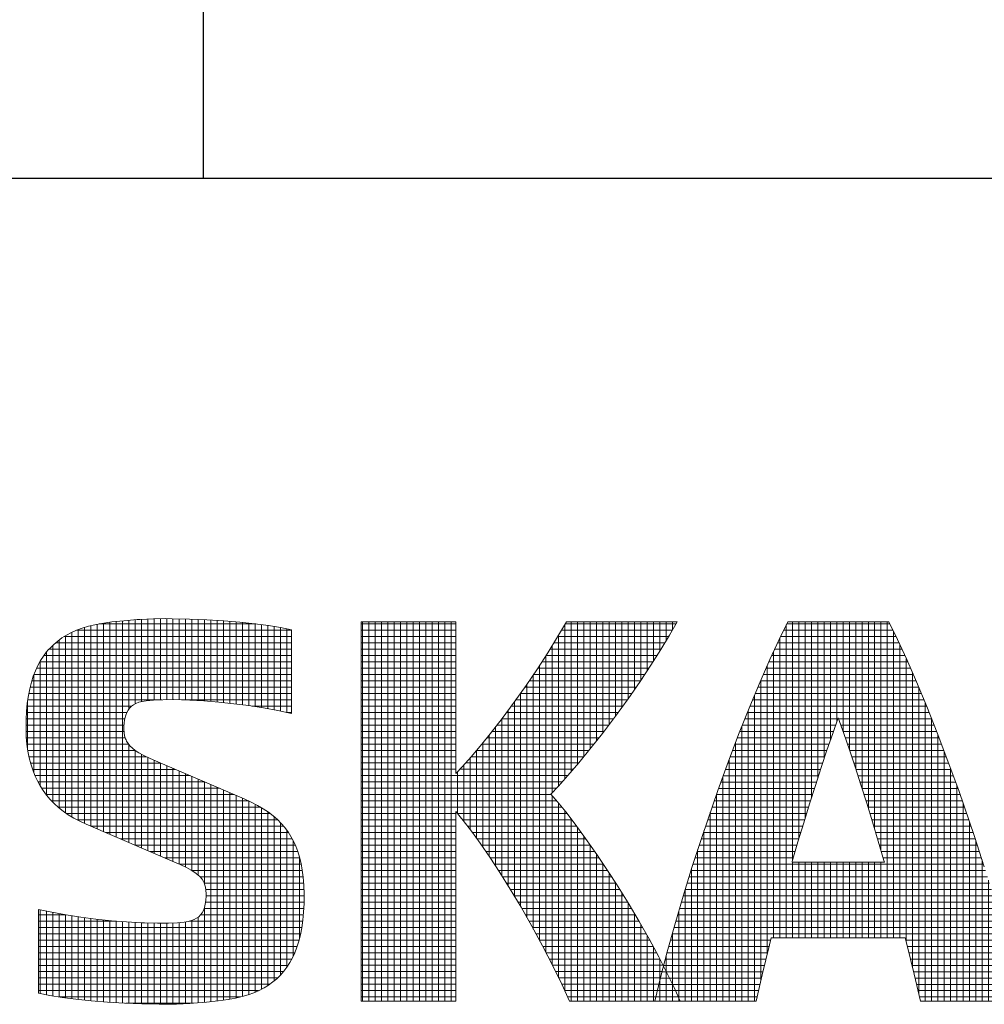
# Model space of a CAD drawing. Header units: millimetres. Extents: x 0 to 1300, y 0 to 891.
# Tile 3 of 132: x 486 to 532, y 51 to 98. Entities that reach past the tile are written whole.
import ezdxf

# ---------------------------------------------------------------- set-up
doc = ezdxf.new("R2010")
doc.units = ezdxf.units.MM
doc.header["$LTSCALE"] = 0.545669
doc.layers.add('NoLayerName_001', color=7, linetype='Continuous')

# ---------------------------------------------------------------- blocks, each defined once
blk = doc.blocks.new('*X150')
at = {"color": 2, "linetype": 'Continuous', "lineweight": 13}
for p, q in [((1.725, 4.752), (1.725, 6.081)), ((1.825, 4.786), (1.825, 6.088)), ((1.925, 4.802), (1.925, 6.092)), ((2.025, 4.81), (2.025, 6.097)), ((2.125, 4.815), (2.125, 6.098)), ((2.225, 4.817), (2.225, 6.099)), ((2.325, 4.818), (2.325, 6.099)), ((2.425, 4.817), (2.425, 6.097)), ((2.525, 4.814), (2.525, 6.095)), ((2.625, 4.81), (2.625, 6.092)), ((2.725, 4.805), (2.725, 6.087)), ((2.825, 4.799), (2.825, 6.083)), ((2.925, 4.79), (2.925, 6.078)), ((0.825, 2.909), (0.825, 5.926)), ((0.925, 2.861), (0.925, 5.961)), ((1.025, 2.818), (1.025, 5.989)), ((1.125, 2.775), (1.125, 6.011)), ((1.152, 6.016), (3.634, 6.016)), ((1.225, 2.732), (1.225, 6.028)), ((1.325, 2.689), (1.325, 6.042)), ((1.425, 2.646), (1.425, 6.054)), ((1.525, 2.603), (1.525, 6.065)), ((1.625, 4.668), (1.625, 6.073)), ((3.025, 4.782), (3.025, 6.071)), ((3.125, 4.772), (3.125, 6.065)), ((3.225, 4.761), (3.225, 6.057)), ((3.325, 4.75), (3.325, 6.048)), ((3.425, 4.736), (3.425, 6.039)), ((3.525, 4.723), (3.525, 6.028)), ((3.625, 4.707), (3.625, 6.017)), ((3.725, 4.692), (3.725, 6.004)), ((3.825, 4.674), (3.825, 5.99)), ((3.925, 4.656), (3.925, 5.974)), ((4.025, 4.636), (4.025, 5.958)), ((4.125, 4.615), (4.125, 5.939)), ((0.525, 3.105), (0.525, 5.762)), ((0.604, 5.816), (4.2, 5.816)), ((0.625, 3.029), (0.625, 5.829)), ((0.725, 2.964), (0.725, 5.883)), ((0.798, 5.916), (4.2, 5.916)), ((0.363, 5.616), (4.2, 5.616)), ((0.425, 3.196), (0.425, 5.678)), ((0.467, 5.716), (4.2, 5.716)), ((0.283, 5.516), (4.2, 5.516)), ((0.325, 3.308), (0.325, 5.571)), ((0.168, 5.316), (4.2, 5.316)), ((0.219, 5.416), (4.2, 5.416)), ((0.225, 3.454), (0.225, 5.426)), ((0.125, 3.66), (0.125, 5.213)), ((0.126, 5.216), (4.2, 5.216)), ((0.065, 5.016), (4.199, 5.016)), ((0.092, 5.116), (4.199, 5.116)), ((0.044, 4.916), (4.199, 4.916)), ((0.015, 4.716), (1.669, 4.716)), ((0.025, 4.045), (0.025, 4.796)), ((0.027, 4.816), (2.147, 4.816)), ((2.458, 4.816), (4.199, 4.816)), ((3.572, 4.716), (4.199, 4.716)), ((0.007, 4.616), (1.594, 4.616)), ((4.123, 4.616), (4.199, 4.616)), ((0, 4.416), (1.552, 4.416)), ((0.002, 4.516), (1.563, 4.516)), ((0.002, 4.316), (1.551, 4.316)), ((0.006, 4.216), (1.569, 4.216)), ((0.015, 4.116), (1.62, 4.116)), ((1.625, 2.561), (1.625, 4.11)), ((0.029, 4.016), (1.727, 4.016)), ((0.048, 3.916), (1.904, 3.916)), ((1.725, 2.518), (1.725, 4.017)), ((1.825, 2.475), (1.825, 3.956)), ((1.925, 2.432), (1.925, 3.906)), ((0.072, 3.816), (2.128, 3.816)), ((2.025, 2.389), (2.025, 3.86)), ((2.125, 2.346), (2.125, 3.817)), ((2.225, 2.303), (2.225, 3.774)), ((0.103, 3.716), (2.361, 3.716)), ((0.142, 3.616), (2.595, 3.616)), ((2.325, 2.261), (2.325, 3.732)), ((2.425, 2.217), (2.425, 3.689)), ((2.525, 2.17), (2.525, 3.646)), ((2.625, 2.115), (2.625, 3.603)), ((0.19, 3.516), (2.828, 3.516)), ((2.725, 2.042), (2.725, 3.56)), ((2.825, 1.902), (2.825, 3.517)), ((2.925, 0.04), (2.925, 3.474)), ((3.025, 0.051), (3.025, 3.431)), ((0.249, 3.416), (3.061, 3.416)), ((0.319, 3.316), (3.294, 3.316)), ((3.125, 0.064), (3.125, 3.389)), ((3.225, 0.079), (3.225, 3.346)), ((3.325, 0.098), (3.325, 3.303)), ((0.406, 3.216), (3.523, 3.216)), ((0.511, 3.116), (3.713, 3.116)), ((3.425, 0.123), (3.425, 3.26)), ((3.525, 0.153), (3.525, 3.215)), ((3.625, 0.192), (3.625, 3.165)), ((0.644, 3.016), (3.863, 3.016)), ((3.725, 0.239), (3.725, 3.109)), ((3.825, 0.297), (3.825, 3.044)), ((3.925, 0.37), (3.925, 2.967)), ((0.812, 2.916), (3.982, 2.916)), ((1.029, 2.816), (4.076, 2.816)), ((4.025, 0.462), (4.025, 2.873)), ((1.262, 2.716), (4.152, 2.716)), ((4.125, 0.585), (4.125, 2.755)), ((1.496, 2.616), (4.212, 2.616)), ((1.729, 2.516), (4.261, 2.516)), ((4.225, 0.757), (4.225, 2.593)), ((1.962, 2.416), (4.3, 2.416)), ((4.325, 1.035), (4.325, 2.336)), ((2.196, 2.316), (4.33, 2.316)), ((2.427, 2.216), (4.354, 2.216)), ((2.623, 2.116), (4.371, 2.116)), ((2.752, 2.016), (4.384, 2.016)), ((2.819, 1.916), (4.392, 1.916)), ((2.845, 1.816), (4.397, 1.816)), ((2.849, 1.716), (4.399, 1.716)), ((2.841, 1.616), (4.398, 1.616)), ((0.2, 1.416), (0.631, 1.416)), ((0.225, 0.17), (0.225, 1.494)), ((0.325, 0.151), (0.325, 1.474)), ((0.425, 0.133), (0.425, 1.453)), ((0.525, 0.117), (0.525, 1.435)), ((0.625, 0.103), (0.625, 1.417)), ((2.762, 1.416), (4.387, 1.416)), ((2.817, 1.516), (4.394, 1.516)), ((2.825, 0.03), (2.825, 1.538)), ((0.2, 1.316), (1.428, 1.316)), ((0.725, 0.089), (0.725, 1.401)), ((0.825, 0.077), (0.825, 1.386)), ((0.925, 0.066), (0.925, 1.372)), ((1.025, 0.056), (1.025, 1.359)), ((1.125, 0.047), (1.125, 1.346)), ((1.225, 0.039), (1.225, 1.335)), ((1.325, 0.031), (1.325, 1.325)), ((1.425, 0.025), (1.425, 1.316)), ((1.525, 0.019), (1.525, 1.308)), ((1.625, 0.014), (1.625, 1.301)), ((1.725, 0.01), (1.725, 1.295)), ((1.825, 0.006), (1.825, 1.289)), ((1.925, 0.004), (1.925, 1.286)), ((2.025, 0.002), (2.025, 1.284)), ((2.125, 0), (2.125, 1.283)), ((2.225, 0), (2.225, 1.284)), ((2.325, 0.002), (2.325, 1.287)), ((2.425, 0.005), (2.425, 1.293)), ((2.525, 0.009), (2.525, 1.303)), ((2.587, 1.316), (4.377, 1.316)), ((2.625, 0.014), (2.625, 1.327)), ((2.725, 0.022), (2.725, 1.38)), ((0.2, 1.216), (4.363, 1.216)), ((0.2, 1.116), (4.344, 1.116)), ((0.2, 1.016), (4.32, 1.016)), ((0.2, 0.916), (4.289, 0.916)), ((0.2, 0.816), (4.252, 0.816)), ((0.2, 0.716), (4.204, 0.716)), ((0.2, 0.616), (4.145, 0.616)), ((0.2, 0.516), (4.072, 0.516)), ((0.2, 0.416), (3.977, 0.416)), ((0.2, 0.316), (3.853, 0.316)), ((0.2, 0.216), (3.679, 0.216)), ((0.533, 0.116), (3.397, 0.116)), ((1.58, 0.016), (2.647, 0.016))]:
    blk.add_line(p, q, dxfattribs=at)
blk = doc.blocks.new('*X151')
at = {"color": 2, "linetype": 'Continuous', "lineweight": 13}
for p, q in [((0, 5.967), (1.5, 5.967)), ((0.025, 0), (0.025, 5.999)), ((0.125, 0), (0.125, 5.999)), ((0.225, 0), (0.225, 5.999)), ((0.325, 0), (0.325, 5.999)), ((0.425, 0), (0.425, 5.999)), ((0.525, 0), (0.525, 5.999)), ((0.625, 0), (0.625, 5.999)), ((0.725, 0), (0.725, 5.999)), ((0.825, 0), (0.825, 5.999)), ((0.925, 0), (0.925, 5.999)), ((1.025, 0), (1.025, 5.999)), ((1.125, 0), (1.125, 5.999)), ((1.225, 0), (1.225, 5.999)), ((1.325, 0), (1.325, 5.999)), ((1.425, 0), (1.425, 5.999)), ((3.225, 3.515), (3.225, 5.957)), ((3.23, 5.967), (4.981, 5.967)), ((3.325, 3.629), (3.325, 6)), ((3.425, 3.746), (3.425, 6)), ((3.525, 3.867), (3.525, 6)), ((3.625, 3.989), (3.625, 6)), ((3.725, 4.116), (3.725, 6)), ((3.825, 4.244), (3.825, 6)), ((3.925, 4.376), (3.925, 6)), ((4.025, 4.508), (4.025, 6)), ((4.125, 4.646), (4.125, 6)), ((4.225, 4.784), (4.225, 6)), ((4.325, 4.928), (4.325, 6)), ((4.425, 5.072), (4.425, 6)), ((4.525, 5.223), (4.525, 6)), ((4.625, 5.376), (4.625, 6)), ((4.725, 5.533), (4.725, 6)), ((4.825, 5.698), (4.825, 6)), ((4.925, 5.868), (4.925, 6)), ((0, 5.867), (1.5, 5.867)), ((0, 5.767), (1.5, 5.767)), ((3.113, 5.767), (4.866, 5.767)), ((3.125, 3.404), (3.125, 5.787)), ((3.172, 5.867), (4.924, 5.867)), ((0, 5.667), (1.5, 5.667)), ((3.025, 3.3), (3.025, 5.624)), ((3.051, 5.667), (4.806, 5.667)), ((0, 5.567), (1.5, 5.567)), ((0, 5.467), (1.5, 5.467)), ((2.925, 0.768), (2.925, 5.465)), ((2.926, 5.467), (4.683, 5.467)), ((2.989, 5.567), (4.746, 5.567)), ((0, 5.367), (1.5, 5.367)), ((2.825, 0.957), (2.825, 5.311)), ((2.861, 5.367), (4.619, 5.367)), ((0, 5.267), (1.5, 5.267)), ((0, 5.167), (1.5, 5.167)), ((2.725, 1.141), (2.725, 5.161)), ((2.728, 5.167), (4.487, 5.167)), ((2.796, 5.267), (4.554, 5.267)), ((0, 5.067), (1.5, 5.067)), ((2.625, 1.319), (2.625, 5.014)), ((2.66, 5.067), (4.421, 5.067)), ((0, 4.967), (1.5, 4.967)), ((0, 4.867), (1.5, 4.867)), ((2.521, 4.867), (4.282, 4.867)), ((2.525, 1.495), (2.525, 4.873)), ((2.592, 4.967), (4.352, 4.967)), ((0, 4.767), (1.5, 4.767)), ((2.425, 1.663), (2.425, 4.732)), ((2.449, 4.767), (4.212, 4.767)), ((0, 4.667), (1.5, 4.667)), ((0, 4.567), (1.5, 4.567)), ((2.302, 4.567), (4.067, 4.567)), ((2.325, 1.829), (2.325, 4.597)), ((2.376, 4.667), (4.14, 4.667)), ((0, 4.467), (1.5, 4.467)), ((0, 4.367), (1.5, 4.367)), ((2.15, 4.367), (3.918, 4.367)), ((2.225, 1.989), (2.225, 4.463)), ((2.228, 4.467), (3.993, 4.467)), ((0, 4.267), (1.5, 4.267)), ((2.025, 2.296), (2.025, 4.205)), ((2.073, 4.267), (3.842, 4.267)), ((2.125, 2.144), (2.125, 4.334)), ((0, 4.167), (1.5, 4.167)), ((0, 4.067), (1.5, 4.067)), ((1.913, 4.067), (3.686, 4.067)), ((1.925, 2.442), (1.925, 4.081)), ((1.994, 4.167), (3.765, 4.167)), ((0, 3.967), (1.5, 3.967)), ((1.825, 2.582), (1.825, 3.962)), ((1.829, 3.967), (3.606, 3.967)), ((0, 3.867), (1.5, 3.867)), ((0, 3.767), (1.5, 3.767)), ((1.656, 3.767), (3.443, 3.767)), ((1.725, 2.718), (1.725, 3.844)), ((1.745, 3.867), (3.524, 3.867)), ((0, 3.667), (1.5, 3.667)), ((1.525, 2.969), (1.525, 3.625)), ((1.564, 3.667), (3.357, 3.667)), ((1.625, 2.848), (1.625, 3.732)), ((0, 3.567), (3.271, 3.567)), ((0, 3.467), (3.181, 3.467)), ((0, 3.367), (3.088, 3.367)), ((0, 3.267), (3.007, 3.267)), ((0, 3.167), (3.095, 3.167)), ((3.025, 0.574), (3.025, 3.246)), ((3.125, 0.371), (3.125, 3.131)), ((0, 3.067), (3.177, 3.067)), ((0, 2.967), (1.5, 2.967)), ((1.527, 2.967), (3.258, 2.967)), ((3.225, 0.161), (3.225, 3.009)), ((0, 2.867), (1.5, 2.867)), ((1.61, 2.867), (3.335, 2.867)), ((3.325, 0), (3.325, 2.88)), ((0, 2.767), (1.5, 2.767)), ((0, 2.667), (1.5, 2.667)), ((1.688, 2.767), (3.411, 2.767)), ((1.764, 2.667), (3.484, 2.667)), ((3.425, 0), (3.425, 2.748)), ((0, 2.567), (1.5, 2.567)), ((1.836, 2.567), (3.557, 2.567)), ((3.525, 0), (3.525, 2.611)), ((0, 2.467), (1.5, 2.467)), ((0, 2.367), (1.5, 2.367)), ((1.908, 2.467), (3.627, 2.467)), ((1.977, 2.367), (3.697, 2.367)), ((3.625, 0), (3.625, 2.47)), ((0, 2.267), (1.5, 2.267)), ((2.045, 2.267), (3.765, 2.267)), ((3.725, 0), (3.725, 2.327)), ((0, 2.167), (1.5, 2.167)), ((0, 2.067), (1.5, 2.067)), ((2.11, 2.167), (3.832, 2.167)), ((2.176, 2.067), (3.899, 2.067)), ((3.825, 0), (3.825, 2.177)), ((3.925, 0), (3.925, 2.027)), ((0, 1.967), (1.5, 1.967)), ((2.239, 1.967), (3.964, 1.967)), ((4.025, 0), (4.025, 1.872)), ((0, 1.867), (1.5, 1.867)), ((0, 1.767), (1.5, 1.767)), ((2.301, 1.867), (4.029, 1.867)), ((2.363, 1.767), (4.091, 1.767)), ((0, 1.667), (1.5, 1.667)), ((0, 1.567), (1.5, 1.567)), ((2.423, 1.667), (4.154, 1.667)), ((2.482, 1.567), (4.216, 1.567)), ((4.125, 0), (4.125, 1.713)), ((0, 1.467), (1.5, 1.467)), ((2.541, 1.467), (4.276, 1.467)), ((4.225, 0), (4.225, 1.552)), ((0, 1.367), (1.5, 1.367)), ((0, 1.267), (1.5, 1.267)), ((2.598, 1.367), (4.335, 1.367)), ((2.655, 1.267), (4.395, 1.267)), ((4.325, 0), (4.325, 1.384)), ((0, 1.167), (1.5, 1.167)), ((2.711, 1.167), (4.452, 1.167)), ((4.425, 0), (4.425, 1.214)), ((0, 1.067), (1.5, 1.067)), ((0, 0.967), (1.5, 0.967)), ((2.765, 1.067), (4.509, 1.067)), ((2.82, 0.967), (4.566, 0.967)), ((4.525, 0), (4.525, 1.039)), ((0, 0.867), (1.5, 0.867)), ((2.874, 0.867), (4.62, 0.867)), ((4.625, 0), (4.625, 0.858)), ((0, 0.767), (1.5, 0.767)), ((0, 0.667), (1.5, 0.667)), ((2.926, 0.767), (4.674, 0.767)), ((2.977, 0.667), (4.728, 0.667)), ((4.725, 0.315), (4.725, 0.672)), ((0, 0.567), (1.5, 0.567)), ((3.029, 0.567), (4.779, 0.567)), ((0, 0.467), (1.5, 0.467)), ((0, 0.367), (1.5, 0.367)), ((3.078, 0.467), (4.763, 0.467)), ((3.127, 0.367), (4.737, 0.367)), ((0, 0.267), (1.5, 0.267)), ((0, 0.167), (1.5, 0.167)), ((3.176, 0.267), (4.713, 0.267)), ((3.222, 0.167), (4.689, 0.167)), ((0, 0.067), (1.5, 0.067)), ((3.269, 0.067), (4.665, 0.067))]:
    blk.add_line(p, q, dxfattribs=at)
blk = doc.blocks.new('*X153')
at = {"color": 2, "linetype": 'Continuous', "lineweight": 13}
for p, q in [((0.16, 0), (0.16, 0.477)), ((0.06, 0), (0.06, 0.315)), ((0.072, 0.366), (0.214, 0.366)), ((0.098, 0.466), (0.165, 0.466)), ((0.024, 0.166), (0.309, 0.166)), ((0.048, 0.266), (0.263, 0.266)), ((0.26, 0), (0.26, 0.272)), ((0, 0.066), (0.355, 0.066)), ((0.36, 0), (0.36, 0.055))]:
    blk.add_line(p, q, dxfattribs=at)
blk = doc.blocks.new('*X155')
at = {"color": 2, "linetype": 'Continuous', "lineweight": 13}
for p, q in [((1.936, 0.999), (1.936, 5.95)), ((1.944, 5.966), (3.577, 5.966)), ((2.036, 2.223), (2.036, 6)), ((2.136, 2.563), (2.136, 6)), ((2.236, 2.893), (2.236, 6)), ((2.336, 3.214), (2.336, 6)), ((2.436, 3.527), (2.436, 6)), ((2.536, 3.831), (2.536, 6)), ((2.636, 4.127), (2.636, 6)), ((2.736, 4.415), (2.736, 6)), ((2.836, 4.268), (2.836, 6)), ((2.936, 3.977), (2.936, 6)), ((3.036, 3.677), (3.036, 6)), ((3.136, 3.368), (3.136, 6)), ((3.236, 3.05), (3.236, 6)), ((3.336, 2.724), (3.336, 6)), ((3.436, 2.389), (3.436, 6)), ((3.536, 0.999), (3.536, 6)), ((1.847, 5.766), (3.674, 5.766)), ((1.895, 5.866), (3.625, 5.866)), ((3.636, 0.999), (3.636, 5.844)), ((1.8, 5.666), (3.721, 5.666)), ((1.836, 0.999), (1.836, 5.744)), ((3.736, 0.999), (3.736, 5.634)), ((1.708, 5.466), (3.813, 5.466)), ((1.736, 0.999), (1.736, 5.528)), ((1.754, 5.566), (3.767, 5.566)), ((1.636, 0.739), (1.636, 5.306)), ((1.662, 5.366), (3.858, 5.366)), ((3.836, 0.935), (3.836, 5.416)), ((1.575, 5.166), (3.946, 5.166)), ((1.619, 5.266), (3.902, 5.266)), ((3.936, 0.531), (3.936, 5.189)), ((1.531, 5.066), (3.989, 5.066)), ((1.536, 0.328), (1.536, 5.078)), ((1.436, 0), (1.436, 4.839)), ((1.447, 4.866), (4.073, 4.866)), ((1.489, 4.966), (4.032, 4.966)), ((4.036, 0.105), (4.036, 4.956)), ((1.405, 4.766), (4.115, 4.766)), ((4.136, 0), (4.136, 4.716)), ((1.324, 4.566), (4.197, 4.566)), ((1.336, 0), (1.336, 4.597)), ((1.364, 4.666), (4.157, 4.666)), ((1.244, 4.366), (2.719, 4.366)), ((1.284, 4.466), (2.754, 4.466)), ((2.766, 4.466), (4.236, 4.466)), ((2.801, 4.366), (4.276, 4.366)), ((4.236, 0), (4.236, 4.468)), ((1.204, 4.266), (2.684, 4.266)), ((1.236, 0), (1.236, 4.346)), ((2.836, 4.266), (4.316, 4.266)), ((4.336, 0), (4.336, 4.216)), ((1.128, 4.066), (2.615, 4.066)), ((1.136, 0), (1.136, 4.088)), ((1.166, 4.166), (2.649, 4.166)), ((2.871, 4.166), (4.355, 4.166)), ((2.905, 4.066), (4.393, 4.066)), ((1.09, 3.966), (2.581, 3.966)), ((2.939, 3.966), (4.431, 3.966)), ((4.436, 0), (4.436, 3.953)), ((1.014, 3.766), (2.514, 3.766)), ((1.036, 0), (1.036, 3.826)), ((1.051, 3.866), (2.548, 3.866)), ((2.973, 3.866), (4.469, 3.866)), ((3.006, 3.766), (4.507, 3.766)), ((0.977, 3.666), (2.481, 3.666)), ((3.039, 3.666), (4.543, 3.666)), ((4.536, 0), (4.536, 3.686)), ((0.905, 3.466), (2.416, 3.466)), ((0.936, 0), (0.936, 3.553)), ((0.941, 3.566), (2.449, 3.566)), ((3.072, 3.566), (4.579, 3.566)), ((3.104, 3.466), (4.616, 3.466)), ((0.836, 0), (0.836, 3.276)), ((0.868, 3.366), (2.384, 3.366)), ((3.136, 3.366), (4.652, 3.366)), ((4.636, 0), (4.636, 3.412)), ((0.797, 3.166), (2.321, 3.166)), ((0.832, 3.266), (2.352, 3.266)), ((3.168, 3.266), (4.688, 3.266)), ((3.2, 3.166), (4.723, 3.166)), ((4.736, 0), (4.736, 3.13)), ((0.728, 2.966), (2.259, 2.966)), ((0.736, 0), (0.736, 2.989)), ((0.762, 3.066), (2.29, 3.066)), ((3.231, 3.066), (4.758, 3.066)), ((3.262, 2.966), (4.792, 2.966)), ((0.694, 2.866), (2.228, 2.866)), ((3.293, 2.866), (4.826, 2.866)), ((4.836, 0), (4.836, 2.838)), ((0.626, 2.666), (2.167, 2.666)), ((0.636, 0), (0.636, 2.695)), ((0.66, 2.766), (2.197, 2.766)), ((3.323, 2.766), (4.86, 2.766)), ((3.353, 2.666), (4.894, 2.666)), ((0.593, 2.566), (2.137, 2.566)), ((3.383, 2.566), (4.928, 2.566)), ((4.936, 0), (4.936, 2.541)), ((0.528, 2.366), (2.078, 2.366)), ((0.536, 0), (0.536, 2.391)), ((0.56, 2.466), (2.107, 2.466)), ((3.413, 2.466), (4.96, 2.466)), ((3.442, 2.366), (4.993, 2.366)), ((0.495, 2.266), (2.049, 2.266)), ((2.036, 0.999), (2.036, 2.199)), ((2.136, 0.999), (2.136, 2.199)), ((2.236, 0.999), (2.236, 2.199)), ((2.336, 0.999), (2.336, 2.199)), ((2.436, 0.999), (2.436, 2.199)), ((2.536, 0.999), (2.536, 2.199)), ((2.636, 0.999), (2.636, 2.199)), ((2.736, 0.999), (2.736, 2.199)), ((2.836, 0.999), (2.836, 2.199)), ((2.936, 0.999), (2.936, 2.199)), ((3.036, 0.999), (3.036, 2.199)), ((3.136, 0.999), (3.136, 2.199)), ((3.236, 0.999), (3.236, 2.199)), ((3.336, 0.999), (3.336, 2.199)), ((3.436, 0.999), (3.436, 2.199)), ((3.472, 2.266), (5.025, 2.266)), ((5.036, 0), (5.036, 2.233)), ((0.431, 2.066), (5.089, 2.066)), ((0.436, 0), (0.436, 2.081)), ((0.463, 2.166), (5.058, 2.166)), ((0.401, 1.966), (5.12, 1.966)), ((5.136, 0), (5.136, 1.914)), ((0.336, 0), (0.336, 1.757)), ((0.339, 1.766), (5.182, 1.766)), ((0.37, 1.866), (5.151, 1.866)), ((0.279, 1.566), (5.242, 1.566)), ((0.308, 1.666), (5.213, 1.666)), ((5.236, 0), (5.236, 1.587)), ((0.236, 0.055), (0.236, 1.421)), ((0.249, 1.466), (5.271, 1.466)), ((0.191, 1.266), (5.33, 1.266)), ((0.22, 1.366), (5.3, 1.366)), ((0.162, 1.166), (5.358, 1.166)), ((5.336, 0), (5.336, 1.245)), ((0.107, 0.966), (1.693, 0.966)), ((0.134, 1.066), (5.386, 1.066)), ((0.136, 0.272), (0.136, 1.072)), ((3.828, 0.966), (5.414, 0.966)), ((0.079, 0.866), (1.667, 0.866)), ((3.853, 0.866), (5.441, 0.866)), ((5.436, 0), (5.436, 0.886)), ((0.026, 0.666), (1.618, 0.666)), ((0.036, 0.477), (0.036, 0.705)), ((0.052, 0.766), (1.643, 0.766)), ((3.878, 0.766), (5.469, 0.766)), ((3.902, 0.666), (5.495, 0.666)), ((0, 0.566), (1.593, 0.566)), ((3.927, 0.566), (5.52, 0.566)), ((5.536, 0), (5.536, 0.506)), ((0.041, 0.466), (1.569, 0.466)), ((0.09, 0.366), (1.545, 0.366)), ((3.952, 0.466), (5.546, 0.466)), ((3.976, 0.366), (5.572, 0.366)), ((0.139, 0.266), (1.522, 0.266)), ((0.186, 0.166), (1.499, 0.166)), ((3.999, 0.266), (5.596, 0.266)), ((4.022, 0.166), (5.62, 0.166)), ((0.231, 0.066), (1.476, 0.066)), ((4.045, 0.066), (5.644, 0.066)), ((5.636, 0), (5.636, 0.101))]:
    blk.add_line(p, q, dxfattribs=at)

msp = doc.modelspace()

# ---------------------------------------------------------------- linework, layer by layer
at = {"layer": 'NoLayerName_001', "color": 7, "linetype": 'Continuous', "lineweight": 25}
for p, q in [((495, 90), (495, 163.2)), ((75, 90), (1230, 90)), ((495, 90), (1230, 90))]:
    msp.add_line(p, q, dxfattribs=at)
at = {"layer": 'NoLayerName_001', "color": 2, "linetype": 'Continuous', "lineweight": 13}
for p, q in [((489.533, 68.7391), (489.2454, 68.6517)), ((489.8422, 68.8139), (489.533, 68.7391)), ((490.1751, 68.8755), (489.8422, 68.8139)), ((490.6545, 68.9422), (490.1751, 68.8755)), ((491.2242, 69.0034), (490.6545, 68.9422)), ((491.858, 69.0535), (491.2242, 69.0034)), ((492.0005, 69.0623), (491.858, 69.0535)), ((492.6297, 69.091), (492.0005, 69.0623)), ((493.1747, 69.1), (492.6297, 69.091)), ((493.5074, 69.0984), (493.1747, 69.1)), ((494.3295, 69.0815), (493.5074, 69.0984)), ((495.1588, 69.0469), (494.3295, 69.0815)), ((495.9651, 68.9961), (495.1588, 69.0469)), ((496.728, 68.9314), (495.9651, 68.9961)), ((497.4349, 68.8548), (496.728, 68.9314)), ((498.0795, 68.7686), (497.4349, 68.8548)), ((498.6592, 68.6747), (498.0795, 68.7686)), ((506.9746, 68.9462), (502.4748, 68.9462)), ((502.4748, 68.9462), (502.4748, 50.9494)), ((506.9746, 61.7469), (506.9746, 68.9462)), ((512.2243, 68.9482), (511.8028, 68.2308)), ((517.4736, 68.9482), (512.2243, 68.9482)), ((517.1154, 68.3178), (517.4736, 68.9482)), ((522.7225, 68.9495), (522.3139, 68.1085)), ((527.5224, 68.9495), (522.7225, 68.9495)), ((527.9311, 68.1081), (527.5224, 68.9495)), ((488.4962, 68.3174), (488.2797, 68.1825)), ((488.7285, 68.4406), (488.4962, 68.3174)), ((488.9777, 68.5521), (488.7285, 68.4406)), ((489.2454, 68.6517), (488.9777, 68.5521)), ((499.1747, 68.575), (498.6592, 68.6747)), ((499.1734, 64.6006), (499.1747, 68.575)), ((511.8028, 68.2308), (511.341, 67.4847)), ((516.7023, 67.6322), (517.1154, 68.3178)), ((487.8899, 67.8764), (487.7148, 67.7043)), ((488.0779, 68.0356), (487.8899, 67.8764)), ((488.2797, 68.1825), (488.0779, 68.0356)), ((522.3139, 68.1085), (521.8764, 67.1581)), ((528.3688, 67.1572), (527.9311, 68.1081)), ((487.402, 67.3198), (487.2638, 67.106)), ((487.5522, 67.5189), (487.402, 67.3198)), ((487.6319, 67.6133), (487.5522, 67.5189)), ((487.7148, 67.7043), (487.6319, 67.6133)), ((511.341, 67.4847), (510.8412, 66.7154)), ((516.2344, 66.8953), (516.7023, 67.6322)), ((487.1375, 66.8766), (487.0228, 66.6303)), ((487.2638, 67.106), (487.1375, 66.8766)), ((515.7143, 66.114), (516.2344, 66.8953)), ((521.8764, 67.1581), (521.4129, 66.0993)), ((528.8324, 66.0979), (528.3688, 67.1572)), ((486.92, 66.3657), (486.8294, 66.0815)), ((487.0228, 66.6303), (486.92, 66.3657)), ((510.8412, 66.7154), (510.3078, 65.931)), ((486.8294, 66.0815), (486.7513, 65.776)), ((510.3078, 65.931), (509.7483, 65.1436)), ((515.1481, 65.3002), (515.7143, 66.114)), ((521.4129, 66.0993), (520.9279, 64.9371)), ((529.3176, 64.9351), (528.8324, 66.0979)), ((486.6865, 65.4473), (486.6355, 65.0937)), ((486.7513, 65.776), (486.6865, 65.4473)), ((486.6355, 65.0937), (486.5994, 64.713)), ((491.4903, 64.8598), (491.5757, 64.9444)), ((491.5757, 64.9444), (491.6745, 65.0167)), ((491.6745, 65.0167), (491.7895, 65.078)), ((491.7895, 65.078), (491.9243, 65.1291)), ((491.9243, 65.1291), (492.0836, 65.1698)), ((492.0836, 65.1698), (492.2739, 65.1996)), ((492.2739, 65.1996), (492.6269, 65.231)), ((492.6269, 65.231), (493.0669, 65.2513)), ((493.0669, 65.2513), (493.5923, 65.2566)), ((493.5923, 65.2566), (494.1945, 65.2437)), ((494.1945, 65.2437), (494.3456, 65.2379)), ((494.3456, 65.2379), (495.0199, 65.2001)), ((495.0199, 65.2001), (495.7232, 65.1422)), ((495.7232, 65.1422), (496.4383, 65.0654)), ((496.4383, 65.0654), (497.1509, 64.971)), ((497.1509, 64.971), (497.8496, 64.8609)), ((509.7483, 65.1436), (509.1742, 64.3696)), ((514.5467, 64.471), (515.1481, 65.3002)), ((486.5994, 64.713), (486.579, 64.3031)), ((491.2666, 64.3596), (491.3059, 64.5156)), ((491.3059, 64.5156), (491.3563, 64.6482)), ((491.3563, 64.6482), (491.4175, 64.7617)), ((491.4175, 64.7617), (491.4903, 64.8598)), ((497.8496, 64.8609), (498.5258, 64.7369)), ((498.5258, 64.7369), (499.1734, 64.6006)), ((520.9279, 64.9371), (520.4272, 63.6808)), ((529.8185, 63.6783), (529.3176, 64.9351)), ((486.579, 64.3031), (486.5748, 64.0003)), ((491.2252, 63.9523), (491.2392, 64.1743)), ((491.2392, 64.1743), (491.2666, 64.3596)), ((509.1742, 64.3696), (508.6025, 63.6316)), ((513.9262, 63.6497), (514.5467, 64.471)), ((524.857, 63.6463), (525.1218, 64.4009)), ((525.1218, 64.4009), (525.384, 63.6554)), ((486.5748, 64.0003), (486.5758, 63.8714)), ((486.5758, 63.8714), (486.59, 63.4974)), ((491.2238, 63.8503), (491.2252, 63.9523)), ((491.2321, 63.684), (491.2238, 63.8503)), ((491.256, 63.5371), (491.2321, 63.684)), ((508.6025, 63.6316), (508.2108, 63.1455)), ((513.4006, 62.9802), (513.9262, 63.6497)), ((520.4272, 63.6808), (519.918, 62.3444)), ((524.5871, 62.8569), (524.857, 63.6463)), ((525.384, 63.6554), (525.6513, 62.8749)), ((530.3278, 62.3415), (529.8185, 63.6783)), ((486.59, 63.4974), (486.6205, 63.1457)), ((486.6205, 63.1457), (486.6666, 62.8143)), ((491.295, 63.4045), (491.256, 63.5371)), ((491.3203, 63.3421), (491.295, 63.4045)), ((491.3497, 63.282), (491.3203, 63.3421)), ((491.4206, 63.1682), (491.3497, 63.282)), ((491.5098, 63.0595), (491.4206, 63.1682)), ((508.2108, 63.1455), (507.7072, 62.5462)), ((486.6666, 62.8143), (486.7276, 62.5017)), ((491.6211, 62.9528), (491.5098, 63.0595)), ((491.7602, 62.845), (491.6211, 62.9528)), ((491.9358, 62.7322), (491.7602, 62.845)), ((492.1617, 62.6088), (491.9358, 62.7322)), ((492.4624, 62.465), (492.1617, 62.6088)), ((512.8162, 62.2651), (513.4006, 62.9802)), ((524.3132, 62.0351), (524.5871, 62.8569)), ((525.6513, 62.8749), (525.9228, 62.0615)), ((486.7276, 62.5017), (486.803, 62.2063)), ((486.803, 62.2063), (486.8924, 61.9267)), ((492.7241, 62.35), (492.4624, 62.465)), ((496.9237, 60.5493), (492.7241, 62.35)), ((507.7072, 62.5462), (507.2909, 62.0783)), ((512.2918, 61.6527), (512.8162, 62.2651)), ((519.918, 62.3444), (519.4085, 60.9465)), ((530.8373, 60.9434), (530.3278, 62.3415)), ((486.8924, 61.9267), (486.9957, 61.6617)), ((507.2909, 62.0783), (506.9746, 61.7469)), ((524.0369, 61.1843), (524.3132, 62.0351)), ((525.9228, 62.0615), (526.1971, 61.2181)), ((486.9957, 61.6617), (487.1127, 61.4103)), ((487.1127, 61.4103), (487.2435, 61.1715)), ((511.8425, 61.1553), (512.2918, 61.6527)), ((526.1971, 61.2181), (526.4729, 60.3485)), ((487.2435, 61.1715), (487.3884, 60.9443)), ((487.3884, 60.9443), (487.5477, 60.7282)), ((511.474, 60.7725), (511.8425, 61.1553)), ((511.7999, 60.4018), (511.474, 60.7725)), ((519.4085, 60.9465), (519.149, 60.2096)), ((523.7595, 60.3085), (524.0369, 61.1843)), ((531.0968, 60.2064), (530.8373, 60.9434)), ((487.5477, 60.7282), (487.722, 60.5224)), ((487.722, 60.5224), (487.9119, 60.3264)), ((487.9119, 60.3264), (488.1183, 60.14)), ((497.2573, 60.397), (496.9237, 60.5493)), ((497.5585, 60.2408), (497.2573, 60.397)), ((512.186, 59.9305), (511.7999, 60.4018)), ((523.4828, 59.4126), (523.7595, 60.3085)), ((526.4729, 60.3485), (526.7486, 59.457)), ((488.1183, 60.14), (488.3416, 59.9632)), ((488.3416, 59.9632), (488.5828, 59.7959)), ((497.8308, 60.0802), (497.5585, 60.2408)), ((498.0776, 59.9146), (497.8308, 60.0802)), ((498.3015, 59.7433), (498.0776, 59.9146)), ((506.9746, 59.9478), (507.3283, 59.5198)), ((506.9746, 50.9494), (506.9746, 59.9478)), ((512.631, 59.3539), (512.186, 59.9305)), ((519.149, 60.2096), (518.658, 58.7663)), ((531.5878, 58.7632), (531.0968, 60.2064)), ((488.5828, 59.7959), (488.8429, 59.6381)), ((488.8429, 59.6381), (489.1231, 59.4897)), ((489.1231, 59.4897), (489.4248, 59.3509)), ((489.4248, 59.3509), (493.6248, 57.5509)), ((498.5049, 59.5655), (498.3015, 59.7433)), ((498.6897, 59.3803), (498.5049, 59.5655)), ((498.8576, 59.1866), (498.6897, 59.3803)), ((507.3283, 59.5198), (507.7152, 59.0189)), ((513.129, 58.6741), (512.631, 59.3539)), ((523.2087, 58.5023), (523.4828, 59.4126)), ((526.7486, 59.457), (527.0223, 58.549)), ((498.9357, 59.0862), (498.8576, 59.1866)), ((499.0099, 58.9832), (498.9357, 59.0862)), ((499.147, 58.7695), (499.0099, 58.9832)), ((507.7152, 59.0189), (508.1346, 58.442)), ((499.2698, 58.5442), (499.147, 58.7695)), ((499.3792, 58.3055), (499.2698, 58.5442)), ((508.1346, 58.442), (508.5845, 57.7879)), ((513.6683, 57.9022), (513.129, 58.6741)), ((518.658, 58.7663), (518.1924, 57.3319)), ((522.9393, 57.5839), (523.2087, 58.5023)), ((527.0223, 58.549), (527.2921, 57.6304)), ((532.0531, 57.3291), (531.5878, 58.7632)), ((499.4754, 58.0512), (499.3792, 58.3055)), ((499.5588, 57.7792), (499.4754, 58.0512)), ((493.6248, 57.5509), (493.8878, 57.4353)), ((499.6293, 57.4868), (499.5588, 57.7792)), ((499.6866, 57.1707), (499.6293, 57.4868)), ((508.5845, 57.7879), (509.0612, 57.0585)), ((514.2328, 57.0574), (513.6683, 57.9022)), ((522.9288, 57.5476), (522.9393, 57.5839)), ((527.3161, 57.5476), (522.9288, 57.5476)), ((527.2921, 57.6304), (527.3161, 57.5476)), ((493.8878, 57.4353), (494.1897, 57.291)), ((494.1897, 57.291), (494.4154, 57.1679)), ((494.4154, 57.1679), (494.5904, 57.0555)), ((494.5904, 57.0555), (494.7289, 56.9483)), ((499.7301, 56.8272), (499.6866, 57.1707)), ((509.0612, 57.0585), (509.5587, 56.2597)), ((514.5923, 56.5001), (514.2328, 57.0574)), ((518.1924, 57.3319), (517.7591, 55.9285)), ((494.7289, 56.9483), (494.8396, 56.8422)), ((494.8396, 56.8422), (494.9283, 56.7339)), ((494.9283, 56.7339), (494.9989, 56.6203)), ((494.9989, 56.6203), (495.0281, 56.5603)), ((495.0281, 56.5603), (495.0533, 56.4979)), ((499.7592, 56.452), (499.7301, 56.8272)), ((495.0533, 56.4979), (495.0922, 56.3651)), ((495.0922, 56.3651), (495.116, 56.2177)), ((495.116, 56.2177), (495.1242, 56.0503)), ((499.7728, 56.0395), (499.7592, 56.452)), ((509.5587, 56.2597), (510.0686, 55.402)), ((515.1467, 55.6099), (514.5923, 56.5001)), ((495.1093, 55.7313), (495.082, 55.5459)), ((495.123, 55.9531), (495.1093, 55.7313)), ((495.1242, 56.0503), (495.123, 55.9531)), ((499.7695, 55.591), (499.7737, 55.9007)), ((499.7737, 55.9007), (499.7728, 56.0395)), ((515.6728, 54.7273), (515.1467, 55.6099)), ((517.7591, 55.9285), (517.3628, 54.5751)), ((487.807, 55.1685), (487.1751, 55.3)), ((487.1751, 55.3), (487.1751, 51.3252)), ((488.4753, 55.0477), (487.807, 55.1685)), ((494.9311, 55.1424), (494.8582, 55.0437)), ((494.9924, 55.2565), (494.9311, 55.1424)), ((495.0427, 55.3895), (494.9924, 55.2565)), ((495.082, 55.5459), (495.0427, 55.3895)), ((499.7133, 54.7878), (499.7492, 55.1736)), ((499.7492, 55.1736), (499.7695, 55.591)), ((510.0686, 55.402), (510.5802, 54.5012)), ((489.1742, 54.9393), (488.4753, 55.0477)), ((489.8953, 54.8454), (489.1742, 54.9393)), ((490.6262, 54.7679), (489.8953, 54.8454)), ((491.3504, 54.7088), (490.6262, 54.7679)), ((492.0465, 54.6695), (491.3504, 54.7088)), ((492.1936, 54.6635), (492.0465, 54.6695)), ((492.8117, 54.6491), (492.1936, 54.6635)), ((493.7571, 54.6714), (493.3365, 54.653)), ((494.0746, 54.6998), (493.7571, 54.6714)), ((494.2645, 54.7303), (494.0746, 54.6998)), ((494.4237, 54.7718), (494.2645, 54.7303)), ((494.5585, 54.8235), (494.4237, 54.7718)), ((494.6737, 54.8855), (494.5585, 54.8235)), ((494.7727, 54.9584), (494.6737, 54.8855)), ((494.8582, 55.0437), (494.7727, 54.9584)), ((499.6628, 54.4311), (499.7133, 54.7878)), ((516.1599, 53.8721), (515.6728, 54.7273)), ((493.3365, 54.653), (492.8117, 54.6491)), ((499.5986, 54.1008), (499.6628, 54.4311)), ((510.5802, 54.5012), (511.0808, 53.5783)), ((517.3628, 54.5751), (517.007, 53.2872)), ((499.432, 53.5114), (499.5215, 53.795)), ((499.5215, 53.795), (499.5986, 54.1008)), ((516.6011, 53.0588), (516.1599, 53.8721)), ((521.8631, 53.6276), (521.9449, 53.9482)), ((521.9449, 53.9482), (528.2996, 53.9482)), ((528.2996, 53.9482), (528.3767, 53.647)), ((499.3305, 53.2483), (499.432, 53.5114)), ((511.0808, 53.5783), (511.1011, 53.5401)), ((511.1011, 53.5401), (511.5717, 52.6283)), ((517.007, 53.2872), (516.6934, 52.0762)), ((521.5121, 52.2041), (521.8631, 53.6276)), ((528.3767, 53.647), (528.726, 52.2321)), ((499.0927, 52.7769), (499.2174, 53.004)), ((499.2174, 53.004), (499.3305, 53.2483)), ((516.9927, 52.2972), (516.6011, 53.0588)), ((498.7292, 52.2761), (498.808, 52.3691)), ((498.808, 52.3691), (498.9564, 52.5657)), ((498.9564, 52.5657), (499.0927, 52.7769)), ((511.5717, 52.6283), (511.9987, 51.7579)), ((498.0875, 51.7156), (498.2879, 51.8603)), ((498.2879, 51.8603), (498.4742, 52.017)), ((498.4742, 52.017), (498.6473, 52.1864)), ((498.6473, 52.1864), (498.7292, 52.2761)), ((516.6934, 52.0762), (516.4223, 50.9499)), ((517.3335, 51.5931), (516.9927, 52.2972)), ((521.2223, 50.9499), (521.5121, 52.2041)), ((528.726, 52.2321), (529.0222, 50.9499)), ((497.3901, 51.3504), (497.64, 51.4608)), ((497.64, 51.4608), (497.872, 51.5825)), ((497.872, 51.5825), (498.0875, 51.7156)), ((511.9987, 51.7579), (512.374, 50.9494)), ((517.6245, 50.9494), (517.3335, 51.5931)), ((487.1751, 51.3252), (487.6991, 51.2251)), ((487.6991, 51.2251), (488.2891, 51.1308)), ((488.2891, 51.1308), (488.9448, 51.0441)), ((488.9448, 51.0441), (489.663, 50.9672)), ((489.663, 50.9672), (490.4357, 50.9023)), ((495.1328, 50.8978), (495.6985, 50.9589)), ((495.6985, 50.9589), (496.1743, 51.0255)), ((496.1743, 51.0255), (496.5149, 51.0884)), ((496.5149, 51.0884), (496.8296, 51.1638)), ((496.8296, 51.1638), (497.1206, 51.2513)), ((497.1206, 51.2513), (497.3901, 51.3504)), ((502.4748, 50.9494), (506.9746, 50.9494)), ((512.374, 50.9494), (517.6245, 50.9494)), ((516.4223, 50.9499), (521.2223, 50.9499)), ((529.0222, 50.9499), (533.8221, 50.9499)), ((490.4357, 50.9023), (491.2487, 50.8518)), ((491.2487, 50.8518), (492.0792, 50.8177)), ((492.0792, 50.8177), (492.8949, 50.8018)), ((492.8949, 50.8018), (493.1747, 50.8006)), ((493.1747, 50.8006), (493.7208, 50.8096)), ((493.7208, 50.8096), (494.3507, 50.8383)), ((494.3507, 50.8383), (494.5022, 50.8478)), ((494.5022, 50.8478), (495.1328, 50.8978))]:
    msp.add_line(p, q, dxfattribs=at)

# ---------------------------------------------------------------- block references
at = {"layer": 'NoLayerName_001', "xscale": 3, "yscale": 3, "zscale": 3}
for name, p in [('*X150', (486.5755, 50.8016)), ('*X151', (502.4748, 50.9494)), ('*X155', (516.8417, 50.9499)), ('*X153', (516.4703, 50.9499))]:
    msp.add_blockref(name, p, dxfattribs=at)

doc.saveas('drawing.dxf')
